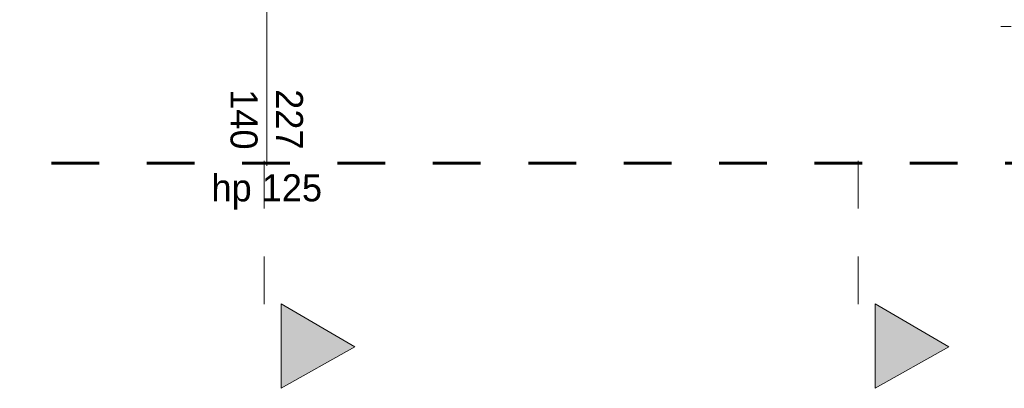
# Model space of a CAD drawing. Extents: x -497945 to -454853, y -17656 to 94650.
# Tile 26 of 62: x -478287 to -472460, y 26140 to 28319. Entities that reach past the tile are written whole.
import ezdxf

# ---------------------------------------------------------------- set-up
doc = ezdxf.new("R2010")
doc.units = 0
doc.header["$MEASUREMENT"] = 0
doc.linetypes.add('Dashed', pattern=[564.444447, 282.222223, -282.222223])
doc.layers.get('0').update_dxf_attribs({"color": 252})
for name, color, linetype, lineweight in [('INWENT DACH_Nr_Pióra__21', 252, 'Continuous', 9), ('INWENT OPISY_Nr_Pióra__21', 252, 'Continuous', 9), ('INWENT OPISY_Nr_Pióra__41', 252, 'Continuous', 15), ('INWENT. OKNA_Nr_Pióra__21', 252, 'Continuous', 9), ('INWENT. OKNA_Nr_Pióra__5', 252, 'Continuous', 13), ('INWENT.ŚCIANY_Nr_Pióra__20', 252, 'Continuous', 60)]:
    doc.layers.add(name, color=color, linetype=linetype, lineweight=lineweight)
doc.styles.add('GENERATED_STYLE_5', font='txt')

# ---------------------------------------------------------------- blocks, each defined once
blk = doc.blocks.new('A$C685E8BDF')
at = {"layer": 'INWENT OPISY_Nr_Pióra__21', "linetype": 'Continuous'}
for points in [[(-4473.8, -1980), (-4910, -2224.3), (-4910, -1724.3)], [(-958.8, -1980), (-1395, -2224.3), (-1395, -1724.3)]]:
    blk.add_hatch(color=252, dxfattribs=at).paths.add_polyline_path(points, flags=0)
at = {"layer": 'INWENT DACH_Nr_Pióra__21', "color": 252, "linetype": 'Continuous'}
blk.add_line((-590, -85), (-650, -85), dxfattribs=at)
at = {"layer": 'INWENT OPISY_Nr_Pióra__41', "color": 252, "linetype": 'Dashed'}
for p, q in [((-5010, -880), (-5010, -1980)), ((-1495, -880), (-1495, -1980))]:
    blk.add_line(p, q, dxfattribs=at)
at = {"layer": 'INWENT OPISY_Nr_Pióra__41', "color": 252, "linetype": 'Continuous'}
for p, q in [((-4910, -2224.3), (-4910, -1724.3)), ((-4473.8, -1980), (-4910, -1724.3)), ((-1395, -2224.3), (-1395, -1724.3)), ((-958.8, -1980), (-1395, -1724.3)), ((-4910, -2224.3), (-4473.8, -1980)), ((-1395, -2224.3), (-958.8, -1980))]:
    blk.add_line(p, q, dxfattribs=at)
at = {"layer": 'INWENT. OKNA_Nr_Pióra__5', "color": 252, "linetype": 'Continuous'}
blk.add_line((-4995, 0), (-4995, -910), dxfattribs=at)
at = {"layer": 'INWENT.ŚCIANY_Nr_Pióra__20', "color": 252, "linetype": 'Dashed'}
blk.add_line((-22073.6, -893.8), (2101.5, -893.8), dxfattribs=at)
at = {"layer": 'INWENT. OKNA_Nr_Pióra__21', "color": 252, "linetype": 'Continuous', "insert": (-4780.8, -635), "char_height": 160, "width": 709.227, "attachment_point": 2, "rotation": 270, "line_spacing_factor": 1.007581, "style": 'GENERATED_STYLE_5'}
blk.add_mtext('{227\\P140}', dxfattribs=at)
at = {"layer": 'INWENT. OKNA_Nr_Pióra__21', "color": 252, "linetype": 'Continuous', "insert": (-4995, -959.4), "char_height": 160, "attachment_point": 2, "style": 'GENERATED_STYLE_5'}
blk.add_mtext('{hp 125}', dxfattribs=at)

msp = doc.modelspace()

# ---------------------------------------------------------------- block references
msp.add_blockref('A$C685E8BDF', (-471830.2, 28364.5))

doc.saveas('drawing.dxf')
